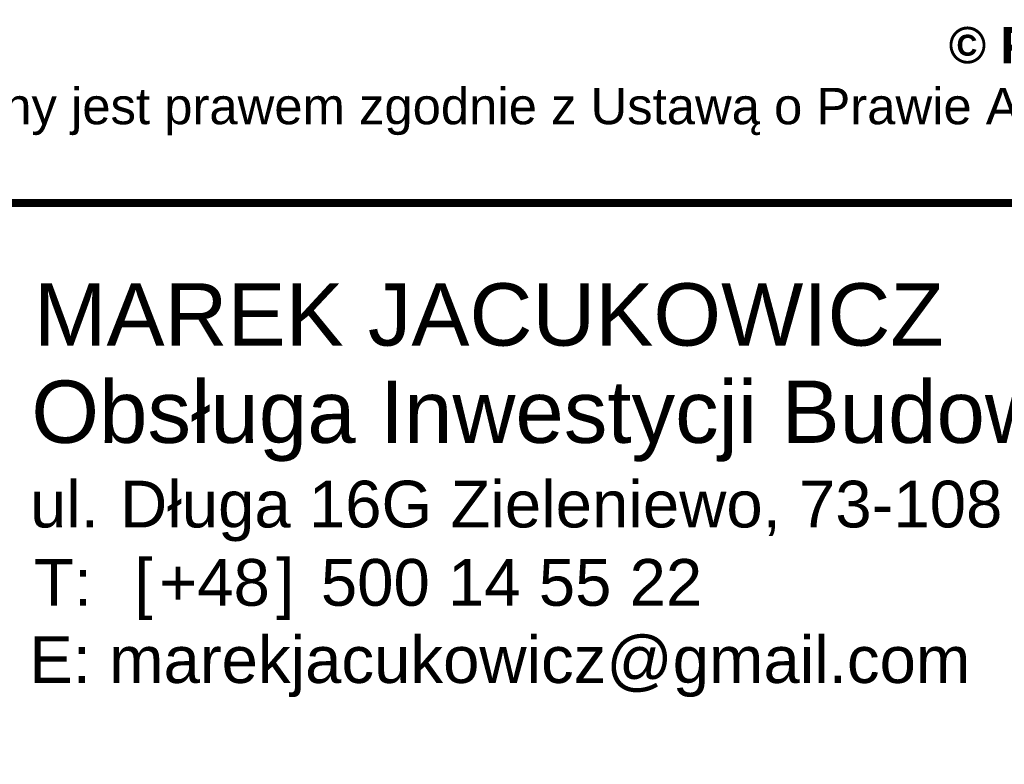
# Model space of a CAD drawing. Header units: metres. Extents: x 8472212 to 8494180, y 5728195 to 5779639.
# Tile 95 of 106: x 8483409 to 8484855, y 5757778 to 5758871. Entities that reach past the tile are written whole.
import ezdxf

# ---------------------------------------------------------------- set-up
doc = ezdxf.new("R2010")
doc.units = ezdxf.units.M
doc.header["$MEASUREMENT"] = 0
doc.layers.add('0A_MJ_tabelka', color=252, linetype='CONTINUOUS', lineweight=5)
doc.styles.add('arial', font='arial.ttf')

msp = doc.modelspace()

# ---------------------------------------------------------------- linework, layer by layer
at = {"layer": '0A_MJ_tabelka', "color": 7, "lineweight": 35}
msp.add_line((8490116.6, 5758602), (8482564.7, 5758602), dxfattribs=at)
msp.add_lwpolyline([(8485349, 5758602, 11.4, 11.4, 0), (8482564.7, 5758602, 11.4, 11.4, 0), (8482564.7, 5757783.5, 0, 0, 0), (8485349, 5757783.5, 11.4, 11.4, 0)], format="xyseb", dxfattribs=at)

# ---------------------------------------------------------------- texts
at = {"layer": '0A_MJ_tabelka', "color": 7, "style": 'arial'}
for s, height, p in [('MAREK JACUKOWICZ', 91.538, (8483430.3, 5758392.6)), ('Obsługa Inwestycji Budowlanych', 91.538, (8483426.4, 5758249.8)), ('ul. ', 68.65, (8483424.4, 5758125.6)), ('Długa 16G Zieleniewo, 73-108 Kobylanka', 68.654, (8483556.7, 5758125.6)), ('[', 68.7, (8483577.9, 5758010.6)), ('+48', 68.65, (8483614, 5758010.6)), (']', 68.7, (8483785.8, 5758010.6)), ('500 14 55 22', 68.654, (8483851.5, 5758010.6)), ('T:', 68.65, (8483430.3, 5758010.6)), ('E: marekjacukowicz@gmail.com', 68.654, (8483423.4, 5757897.2))]:
    msp.add_text(s, height=height, dxfattribs=at).set_placement(p)
at = {"layer": '0A_MJ_tabelka', "color": 7, "insert": (8486336.9, 5758860.5), "char_height": 53.3973, "width": 7299.795, "attachment_point": 2, "line_spacing_factor": 1.004016, "style": 'arial'}
msp.add_mtext('{\\fArial|b1|i0|c238|p34;© PRAWA AUTORSKIE ZASTRZEŻONE | © All rights reserved. This drawing is copyright\\P}Projekt ten chroniony jest prawem zgodnie z Ustawą o Prawie Autorskim. Wszelkie udostępnianie, kopiowanie, zmiany lub wykorzystywanie idei zawartych w projekciebez zgody autora jest zabronione i podlega karze.', dxfattribs=at)

doc.saveas('drawing.dxf')
